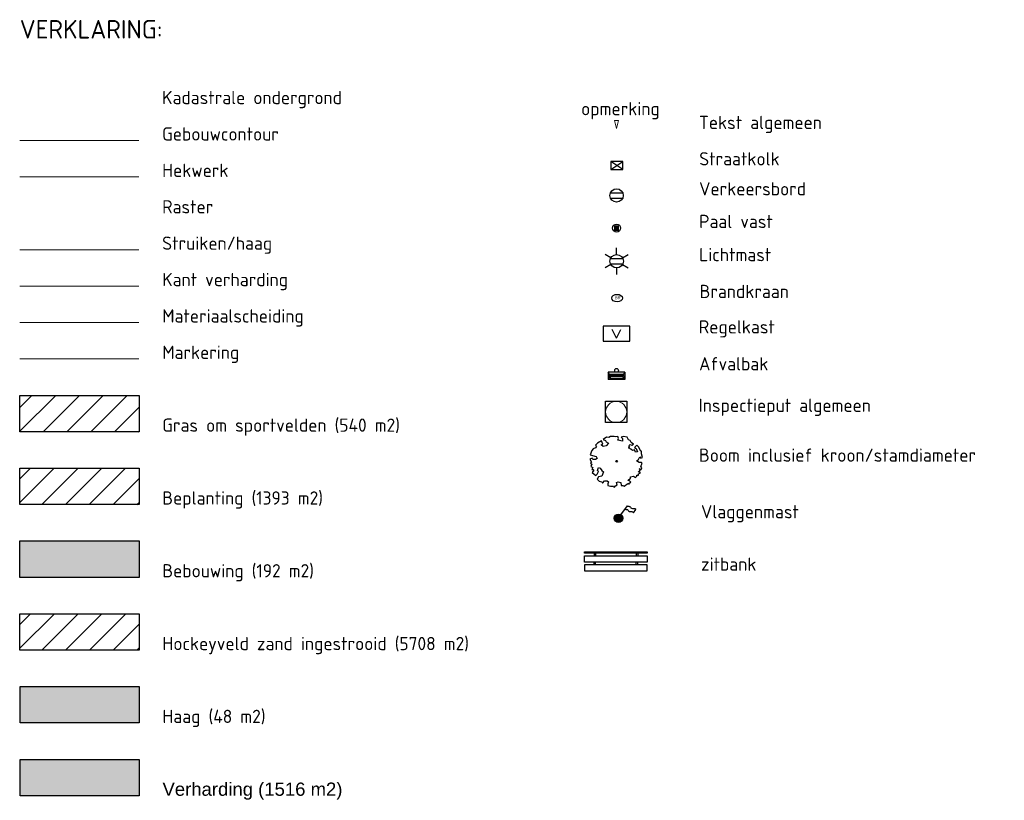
# Model space of a CAD drawing. Header units: metres. Extents: x 102852 to 106916, y 385458 to 392749.
# Tile 9 of 11: x 104923 to 104961, y 386218 to 386247. Entities that reach past the tile are written whole.
import ezdxf
from ezdxf.enums import TextEntityAlignment as Align

# ---------------------------------------------------------------- set-up
doc = ezdxf.new("R2010")
doc.units = ezdxf.units.M
for name, color, linetype, lineweight in [('0-BEBOUWING', 7, 'Continuous', 30), ('0-BEPLANTING', 14, 'Continuous', 30), ('0-GRAS OM SPORTVELDEN', 2, 'Continuous', 30), ('0-HAAG', 82, 'Continuous', 30), ('0-HOCKEYVELD', 130, 'Continuous', 30), ('B-WE-GR-BOOM-S', 90, 'Continuous', 30), ('B-WE-GR-GROND-S', 32, 'Continuous', 30), ('B-WE-GR-STRUIK-G', 90, 'Continuous', 13), ('B-WE-IE-GEBOUW-G', 10, 'Continuous', 0), ('B-WE-IE-MEUBILAIR_WEGMEUBILAIR-S', 7, 'Continuous', 30), ('B-WE-IE-OV-LICHTMAST-S', 40, 'Continuous', 30), ('B-WE-IE-TERREINAFSCHEIDING_KUNSTMATIG_HEKWERK-G', 6, 'Continuous', 0), ('B-WE-KL-DATA_CAI_KAST-S', 90, 'Continuous', 30), ('B-WE-KL-WATER_BRANDLEIDING_BRANDHYDRANT-S', 150, 'Continuous', 30), ('B-WE-RI-HWA_KOLK_STRAATKOLK-S', 150, 'Continuous', 30), ('B-WE-RI-INSPECTIEPUT_ALGEMEEN-S', 7, 'Continuous', 30), ('B-WE-VH-KANTVERHARDING-G', 60, 'Continuous', 13), ('B-WE-VH-MATERIAALGRENS-G', 31, 'Continuous', 13), ('B-WE-VV-MARKERING-G', 7, 'Continuous', 13), ('X-XX-AL-LEGENDA-T35', 50, 'Continuous', 30), ('X-XX-AL-TEKST_ALGEMEEN-T', 1, 'Continuous', 13)]:
    doc.layers.add(name, color=color, linetype=linetype, lineweight=lineweight)
doc.styles.add('NLCS-ISO', font='NLCS-ISO.ttf')
doc.styles.add('NLCS-ISO-M200-T25', font='NLCS-ISO.ttf', dxfattribs={"height": 0.5})
doc.styles.add('NLCS-ISO-M200-T35', font='NLCS-ISO.ttf', dxfattribs={"height": 0.7})
doc.styles.add('NLCS_25', font='NLCS-ISO.ttf', dxfattribs={"height": 2.5})
doc.styles.add('Style-Arial', font='arial.ttf')
pattern_1 = [(45, (1796.4923, 705.3478), (-0.4490128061, 0.4490128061), [])]

# ---------------------------------------------------------------- blocks, each defined once
blk = doc.blocks.new('SIE-WEG_ZITBANK_MET_LEUNING')
blk.add_hatch(color=256).paths.add_polyline_path([(-5.91, 1.52), (-5.91, 1.81), (5.91, 1.81), (5.91, 1.52)])
for p, q in [((-4.13, 1.52), (-4.13, 1.03)), ((-3.84, 1.52), (-3.84, 1.03)), ((3.84, 1.52), (3.84, 1.03)), ((4.13, 1.52), (4.13, 1.03)), ((-4.13, -0.63), (-4.13, -0.15)), ((-3.84, -0.63), (-3.84, -0.15)), ((3.84, -0.63), (3.84, -0.15)), ((4.13, -0.63), (4.13, -0.15))]:
    blk.add_line(p, q)
for points in [[(-5.91, 1.52), (-5.91, 1.81), (5.91, 1.81), (5.91, 1.52)], [(5.91, 1.03), (5.91, -0.15), (-5.91, -0.15), (-5.91, 1.03)], [(-5.91, -0.63), (-5.91, -1.81), (5.91, -1.81), (5.91, -0.63)]]:
    blk.add_3dface(points)
blk = doc.blocks.new('SIE-WEG_PAAL_VAST')
blk.add_hatch(color=256).paths.add_polyline_path([(-0.37, -0.37), (-0.37, 0.37), (0.37, 0.37), (0.37, -0.37)])
blk.add_circle((0, 0), 0.75)
blk.add_3dface([(0.37, 0.37), (-0.37, 0.37), (-0.37, -0.37), (0.37, -0.37)])
at = {"style": 'NLCS-ISO'}
blk.add_attdef('TYPE', (0, 0), '', height=1.75, dxfattribs=at)
blk = doc.blocks.new('B-SIE-WEG_LICHTMAST-SO')
at = {"ltscale": 0.1}
for p, q in [((0, 1.27), (0, 2.53)), ((-1.1, 0.63), (-2.19, 1.27)), ((1.1, 0.63), (2.19, 1.27)), ((-1.1, -0.63), (-2.19, -1.27)), ((0, -1.27), (0, -2.53)), ((1.1, -0.63), (2.19, -1.27))]:
    blk.add_line(p, q, dxfattribs=at)
at = {"flags": 128}
for points in [[(-1.16, 0.5), (1.16, 0.5)], [(-1.16, -0.5), (1.16, -0.5)]]:
    blk.add_lwpolyline(points, dxfattribs=at)
at = {"ltscale": 0.1}
blk.add_circle((0, 0), 1.27, dxfattribs=at)
at = {"style": 'NLCS-ISO'}
blk.add_attdef('TYPE', text='', height=1.8, dxfattribs=at).set_placement((0, 2.53), align=Align.BOTTOM_CENTER)
blk = doc.blocks.new('SIE-WEG_VERKEERSBORD_ROND')
for p, q in [((-1.15, 0.5), (1.15, 0.5)), ((-1.15, -0.5), (1.15, -0.5))]:
    blk.add_line(p, q)
blk.add_circle((0, 0), 1.25)
blk = doc.blocks.new('SIE-WEG_AFVALBAK_TYPE_02')
at = {"linetype": 'Continuous'}
for p, q in [((1.56, -0.35), (-1.56, -0.35)), ((-1.33, -0.76), (-1.56, -0.35)), ((-1.33, -0.99), (-1.56, -1.72)), ((1.56, -1.72), (-1.56, -1.72)), ((1.33, -0.76), (-1.33, -0.76)), ((-1.33, -0.99), (-1.33, -0.76)), ((1.33, -0.99), (-1.33, -0.99)), ((-1.18, -1.16), (-1.3, -1.55)), ((1.3, -1.55), (-1.3, -1.55)), ((1.18, -1.16), (-1.18, -1.16)), ((1.18, -1.16), (1.3, -1.55)), ((1.33, -0.76), (1.56, -0.35)), ((1.33, -0.99), (1.33, -0.76)), ((1.33, -0.99), (1.56, -1.72))]:
    blk.add_line(p, q, dxfattribs=at)
for p, q in [((-1.56, -0.35), (-1.56, -1.72)), ((1.56, -0.35), (1.56, -1.72))]:
    blk.add_line(p, q)
blk.add_circle((0, 0), 0.354, dxfattribs=at)
blk = doc.blocks.new('SKL-WATER_BRANDHYDRANT-SO')
blk.add_ellipse((0, 0), major_axis=(-1.02, 0), ratio=0.685994)
at = {"style": 'NLCS-ISO'}
blk.add_text('BR', height=0.562, dxfattribs=at).set_placement((-0.42, -0.22))
blk = doc.blocks.new('B-SRI-PUT_VWA-SO')
at = {"lineweight": 0}
blk.add_circle((0, 0), 2, dxfattribs=at)
blk.add_3dface([(-2, 2), (2, 2), (2, -2), (-2, -2)])
blk.add_3dface([(2, -2), (2, 2), (-2, 2), (-2, -2)], dxfattribs=at)
blk = doc.blocks.new('Straatkolk 300x450')
at = {"layer": 'B-WE-RI-HWA_KOLK_STRAATKOLK-S'}
for p, q in [((-1.13, -0.75), (1.13, 0.75)), ((1.13, -0.75), (-1.13, 0.75))]:
    blk.add_line(p, q, dxfattribs=at)
blk.add_3dface([(-1.13, -0.75), (1.13, -0.75), (1.13, 0.75), (-1.13, 0.75)], dxfattribs=at)
blk = doc.blocks.new('SKL-DATA_TERREINKAST-SO')
for q in [(-0.82, 0.8), (0.82, 0.8)]:
    blk.add_line((0, -0.84), q)
blk.add_3dface([(2.52, 1.41), (-2.52, 1.41), (-2.52, -1.41), (2.52, -1.41)])
at = {"style": 'NLCS-ISO'}
blk.add_attdef('TYPE', text='', height=1.75, dxfattribs=at).set_placement((-0.17, 3.44), align=Align.MIDDLE_CENTER)
blk = doc.blocks.new('opmerking')
at = {"layer": 'X-XX-AL-TEKST_ALGEMEEN-T'}
for p, q in [((-0.37, 1.5), (0, 0)), ((0.37, 1.5), (-0.37, 1.5)), ((0.37, 1.5), (0, 0))]:
    blk.add_line(p, q, dxfattribs=at)
blk = doc.blocks.new('opmerkingen')
at = {"layer": 'B-WE-GR-GROND-S'}
blk.add_blockref('opmerking', (0, 0), dxfattribs=at)
at = {"layer": 'X-XX-AL-TEKST_ALGEMEEN-T', "color": 7, "style": 'NLCS-ISO-M200-T25'}
blk.add_attdef('OPMERKINGEN', (0, 0), '', height=1.8, dxfattribs=at)
blk = doc.blocks.new('SIE-WEG_VLAGGEMAST')
blk.add_hatch(color=256).paths.add_polyline_path([(0.8, 0, 1), (-0.8, 0, 1)])
for p, q in [((0.46, 0.65), (1.69, 2.33)), ((2.82, 1.04), (3.26, 1.64))]:
    blk.add_line(p, q)
blk.add_circle((0, 0), 0.8)
for points in [[(1.69, 2.33), (1.85, 2.27), (2.03, 2.26), (2.21, 2.17), (2.34, 1.99), (2.66, 1.87), (2.98, 1.85), (3.19, 1.77), (3.26, 1.64)], [(1.26, 1.74), (1.42, 1.68), (1.6, 1.67), (1.77, 1.57), (1.91, 1.4), (2.23, 1.28), (2.55, 1.26), (2.76, 1.18), (2.82, 1.04)]]:
    blk.add_spline(points, degree=3)

msp = doc.modelspace()

# ---------------------------------------------------------------- hatches: boundary and pattern name
at = {"layer": '0-BEBOUWING', "true_color": 0x636466}
msp.add_hatch(color=251, dxfattribs=at).paths.add_polyline_path([(104923.453, 386226.209), (104923.452, 386227.583), (104927.952, 386227.583), (104927.952, 386226.209)])
at = {"layer": '0-BEBOUWING', "true_color": 0x939598, "extrusion": (0, 0, -1)}
msp.add_hatch(color=252, dxfattribs=at).paths.add_polyline_path([(-104927.957, 386217.964), (-104927.957, 386219.338), (-104923.457, 386219.338), (-104923.458, 386217.964)])
at = {"layer": '0-BEPLANTING'}
h = msp.add_hatch(dxfattribs=at)
h.set_pattern_fill('ANSI31', color=256, scale=0.01, pattern_type=2)
h.set_pattern_definition(pattern_1)
h.paths.add_polyline_path([(104923.451, 386228.957), (104923.45, 386230.331), (104927.95, 386230.331), (104927.95, 386228.957)])
at = {"layer": '0-GRAS OM SPORTVELDEN'}
h = msp.add_hatch(dxfattribs=at)
h.set_pattern_fill('ANSI31', color=256, scale=0.01, pattern_type=2)
h.set_pattern_definition(pattern_1)
h.paths.add_polyline_path([(104923.449, 386231.706), (104923.449, 386233.08), (104927.949, 386233.08), (104927.949, 386231.706)])
at = {"layer": '0-HAAG', "extrusion": (0, 0, -1)}
msp.add_hatch(color=256, dxfattribs=at).paths.add_polyline_path([(-104927.955, 386220.712), (-104927.955, 386222.087), (-104923.455, 386222.087), (-104923.456, 386220.712)])
at = {"layer": '0-HOCKEYVELD'}
h = msp.add_hatch(dxfattribs=at)
h.set_pattern_fill('ANSI31', color=256, scale=0.01, pattern_type=2)
h.set_pattern_definition([(45, (1796.49563, 699.8512), (-0.4490128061, 0.4490128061), [])])
h.paths.add_polyline_path([(104923.454, 386223.461), (104923.454, 386224.835), (104927.954, 386224.835), (104927.954, 386223.461)])

# ---------------------------------------------------------------- linework, layer by layer
for points in [[(104923.449, 386231.706), (104923.449, 386233.08), (104927.949, 386233.08), (104927.949, 386231.706)], [(104923.451, 386228.957), (104923.45, 386230.331), (104927.95, 386230.331), (104927.95, 386228.957)], [(104923.453, 386226.209), (104923.452, 386227.583), (104927.952, 386227.583), (104927.952, 386226.209)], [(104923.454, 386223.461), (104923.454, 386224.835), (104927.954, 386224.835), (104927.954, 386223.461)], [(104923.456, 386220.712), (104923.455, 386222.087), (104927.955, 386222.087), (104927.955, 386220.712)], [(104923.458, 386217.964), (104923.457, 386219.338), (104927.957, 386219.338), (104927.957, 386217.964)]]:
    msp.add_3dface(points)
at = {"layer": 'B-WE-GR-BOOM-S', "linetype": 'Continuous', "flags": 128}
msp.add_lwpolyline([(104946.521, 386231.298), (104946.487, 386231.382), (104946.421, 386231.407), (104946.37, 386231.499), (104946.236, 386231.532), (104946.152, 386231.499), (104946.203, 386231.449), (104946.194, 386231.356), (104946.027, 386231.39), (104946.052, 386231.457), (104946.018, 386231.532), (104945.951, 386231.516), (104945.884, 386231.532), (104945.75, 386231.524), (104945.683, 386231.491), (104945.591, 386231.507), (104945.473, 386231.415), (104945.557, 386231.373), (104945.582, 386231.323), (104945.666, 386231.281), (104945.582, 386231.172), (104945.473, 386231.147), (104945.398, 386231.214), (104945.457, 386231.237), (104945.407, 386231.365), (104945.256, 386231.281), (104945.18, 386231.197), (104945.222, 386231.164), (104945.18, 386231.097), (104945.096, 386231.063), (104945.038, 386231.005), (104944.979, 386230.837), (104945.205, 386230.778), (104945.239, 386230.703), (104945.18, 386230.653), (104945.08, 386230.653), (104945.061, 386230.705), (104944.962, 386230.669), (104945.03, 386230.56), (104944.996, 386230.519), (104945.038, 386230.485), (104945.004, 386230.393), (104945.075, 386230.358), (104945.038, 386230.284), (104945.096, 386230.276), (104945.123, 386230.253), (104945.057, 386230.173), (104945.197, 386230.058), (104945.247, 386230.108), (104945.289, 386230.2), (104945.256, 386230.242), (104945.297, 386230.359), (104945.356, 386230.326), (104945.424, 386230.242), (104945.482, 386230.192), (104945.424, 386230.033), (104945.297, 386230.008), (104945.248, 386229.915), (104945.315, 386229.84), (104945.415, 386229.815), (104945.427, 386229.79), (104945.44, 386229.765), (104945.516, 386229.848), (104945.616, 386229.848), (104945.666, 386229.815), (104945.641, 386229.739), (104945.641, 386229.672), (104945.75, 386229.647), (104945.859, 386229.656), (104945.884, 386229.605), (104945.935, 386229.664), (104946.001, 386229.697), (104945.969, 386229.793), (104946.035, 386229.815), (104946.136, 386229.789), (104946.152, 386229.672), (104946.211, 386229.681), (104946.269, 386229.647), (104946.395, 386229.748), (104946.454, 386229.723), (104946.446, 386229.765), (104946.513, 386229.798), (104946.462, 386229.848), (104946.404, 386229.865), (104946.496, 386229.949), (104946.504, 386229.999), (104946.613, 386230.024), (104946.689, 386229.982), (104946.739, 386230.033), (104946.735, 386230.068), (104946.806, 386230.068), (104946.806, 386230.117), (104946.873, 386230.142), (104946.873, 386230.183), (104946.798, 386230.183), (104946.89, 386230.276), (104946.831, 386230.309), (104946.907, 386230.284), (104946.932, 386230.343), (104946.89, 386230.41), (104946.948, 386230.502), (104946.915, 386230.544), (104946.831, 386230.544), (104946.73, 386230.611), (104946.798, 386230.653), (104946.856, 386230.762), (104946.89, 386230.712), (104946.956, 386230.737), (104946.915, 386230.879), (104946.923, 386230.971), (104946.881, 386230.988), (104946.814, 386231.122), (104946.747, 386231.197), (104946.656, 386231.115), (104946.714, 386231.08), (104946.764, 386230.954), (104946.689, 386230.938), (104946.647, 386231.021), (104946.579, 386231.005), (104946.513, 386231.055), (104946.429, 386231.097), (104946.471, 386231.13), (104946.445, 386231.18), (104946.487, 386231.231), (104946.554, 386231.206), (104946.613, 386231.239)], close=True, dxfattribs=at)
at = {"layer": 'B-WE-GR-BOOM-S'}
msp.add_circle((104945.981, 386230.594), 0.03, dxfattribs=at)
at = {"layer": 'B-WE-GR-STRUIK-G'}
msp.add_line((104927.944, 386238.576), (104923.444, 386238.576), dxfattribs=at)
at = {"layer": 'B-WE-IE-GEBOUW-G'}
msp.add_line((104927.943, 386242.699), (104923.443, 386242.699), dxfattribs=at)
at = {"layer": 'B-WE-IE-TERREINAFSCHEIDING_KUNSTMATIG_HEKWERK-G'}
msp.add_line((104927.944, 386241.325), (104923.444, 386241.325), dxfattribs=at)
at = {"layer": 'B-WE-VH-KANTVERHARDING-G'}
msp.add_line((104927.946, 386237.202), (104923.446, 386237.202), dxfattribs=at)
at = {"layer": 'B-WE-VH-MATERIAALGRENS-G'}
msp.add_line((104927.946, 386235.828), (104923.446, 386235.828), dxfattribs=at)
at = {"layer": 'B-WE-VV-MARKERING-G'}
msp.add_line((104927.947, 386234.454), (104923.447, 386234.454), dxfattribs=at)

# ---------------------------------------------------------------- block references
at = {"layer": 'B-WE-IE-MEUBILAIR_WEGMEUBILAIR-S', "xscale": 0.2, "yscale": 0.2, "zscale": 0.2, "rotation": 360}
for name, p in [('SIE-WEG_VERKEERSBORD_ROND', (104945.978, 386240.628)), ('SIE-WEG_PAAL_VAST', (104945.978, 386239.396)), ('SIE-WEG_AFVALBAK_TYPE_02', (104945.977, 386234.023)), ('SIE-WEG_VLAGGEMAST', (104946.048, 386228.439)), ('SIE-WEG_ZITBANK_MET_LEUNING', (104945.951, 386226.815))]:
    msp.add_blockref(name, p, dxfattribs=at)
at = {"layer": 'B-WE-IE-OV-LICHTMAST-S', "xscale": 0.2, "yscale": 0.2, "zscale": 0.2, "rotation": 360}
msp.add_blockref('B-SIE-WEG_LICHTMAST-SO', (104945.978, 386238.144), dxfattribs=at)
at = {"layer": 'B-WE-KL-DATA_CAI_KAST-S', "xscale": 0.2, "yscale": 0.2, "zscale": 0.2, "rotation": 360}
msp.add_blockref('SKL-DATA_TERREINKAST-SO', (104945.974, 386235.407), dxfattribs=at)
at = {"layer": 'B-WE-KL-WATER_BRANDLEIDING_BRANDHYDRANT-S', "xscale": 0.2, "yscale": 0.2, "zscale": 0.2, "rotation": 360}
msp.add_blockref('SKL-WATER_BRANDHYDRANT-SO', (104945.998, 386236.753), dxfattribs=at)
at = {"layer": 'B-WE-RI-HWA_KOLK_STRAATKOLK-S', "xscale": 0.2, "yscale": 0.2, "zscale": 0.2, "rotation": 360}
msp.add_blockref('Straatkolk 300x450', (104945.981, 386241.76), dxfattribs=at)
at = {"layer": 'B-WE-RI-INSPECTIEPUT_ALGEMEEN-S', "xscale": 0.2, "yscale": 0.2, "zscale": 0.2, "rotation": 360}
msp.add_blockref('B-SRI-PUT_VWA-SO', (104945.962, 386232.455), dxfattribs=at)
at = {"layer": 'X-XX-AL-TEKST_ALGEMEEN-T', "xscale": 0.2, "yscale": 0.2, "zscale": 0.2, "rotation": 360}
msp.add_blockref('opmerkingen', (104945.971, 386243.156), dxfattribs=at)

# ---------------------------------------------------------------- texts
at = {"layer": 'X-XX-AL-LEGENDA-T35', "color": 7, "style": 'NLCS-ISO-M200-T35'}
msp.add_text('VERKLARING:', height=0.7, dxfattribs=at).set_placement((104923.446, 386246.55))
at = {"layer": 'X-XX-AL-TEKST_ALGEMEEN-T', "color": 7}
for s, style, p in [('Kadastrale ondergrond', 'NLCS_25', (104928.819, 386244.073)), ('opmerking', 'NLCS_25', (104944.638, 386243.653)), ('Tekst algemeen', 'NLCS_25', (104949.085, 386243.133)), ('Gebouwcontour', 'NLCS_25', (104928.82, 386242.699)), ('Straatkolk', 'NLCS_25', (104949.096, 386241.76)), ('Hekwerk', 'NLCS_25', (104928.821, 386241.325)), ('Verkeersbord', 'NLCS_25', (104949.092, 386240.628)), ('Raster', 'NLCS_25', (104928.821, 386239.95)), ('Paal vast', 'NLCS_25', (104949.092, 386239.396)), ('Struiken/haag', 'NLCS_25', (104928.821, 386238.576)), ('Lichtmast', 'NLCS_25', (104949.092, 386238.144)), ('Kant verharding', 'NLCS_25', (104928.823, 386237.202)), ('Brandkraan', 'NLCS_25', (104949.112, 386236.753)), ('Materiaalscheiding', 'NLCS_25', (104928.823, 386235.828)), ('Regelkast', 'NLCS_25', (104949.08, 386235.417)), ('Markering ', 'NLCS_25', (104928.824, 386234.454)), ('Afvalbak', 'NLCS_25', (104949.091, 386234.023)), ('Inspectieput algemeen', 'NLCS_25', (104949.077, 386232.455)), ('Gras om sportvelden (540 m2)', 'NLCS_25', (104928.825, 386231.706)), ('Boom inclusief kroon/stamdiameter', 'NLCS_25', (104949.087, 386230.574)), ('Beplanting (1393 m2) ', 'NLCS_25', (104928.827, 386228.957)), ('Vlaggenmast', 'NLCS_25', (104949.163, 386228.439)), ('Bebouwing (192 m2)', 'NLCS_25', (104928.829, 386226.209)), ('zitbank', 'NLCS_25', (104949.163, 386226.459)), ('Hockeyveld zand ingestrooid (5708 m2)', 'NLCS_25', (104928.831, 386223.461)), ('Haag (48 m2)', 'NLCS_25', (104928.832, 386220.712)), ('Verharding (1516 m2)', 'Style-Arial', (104928.834, 386217.964))]:
    msp.add_text(s, height=0.5, dxfattribs=dict(at, style=style)).set_placement(p)

doc.saveas('drawing.dxf')
